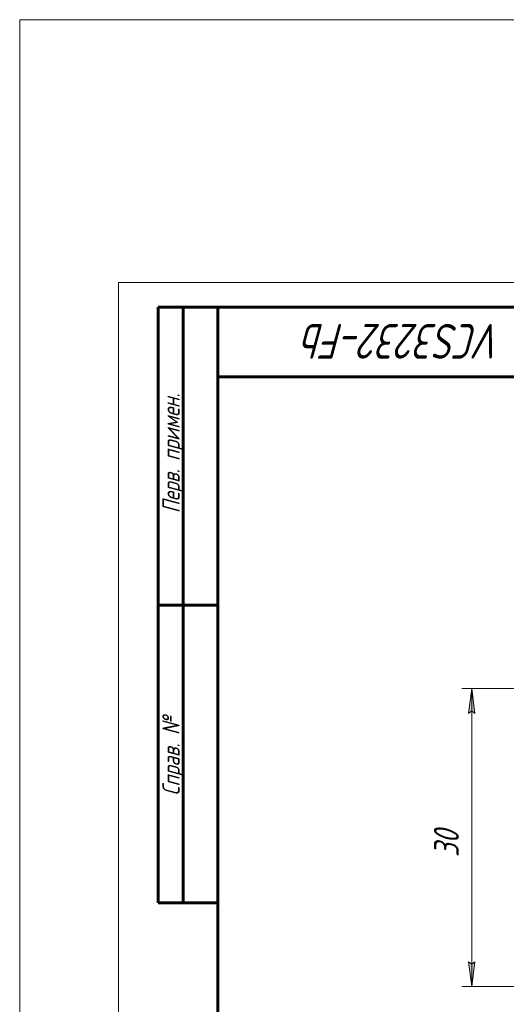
# Model space of a CAD drawing. Header units: millimetres. Extents: x -20 to 420, y 0 to 350.
# Tile 2 of 8: x -20 to 78, y 152 to 350. Entities that reach past the tile are written whole.
import ezdxf

# ---------------------------------------------------------------- set-up
doc = ezdxf.new("R2010")
doc.units = ezdxf.units.MM
for name, pattern in [('K5LT_BASIC', [0]), ('K5LT_THIN', [0]), ('K5LT_THIN_INCLUDED_TO_HATCHING', [0])]:
    doc.linetypes.add(name, pattern=pattern)
doc.layers.add('Системный слой', color=7, linetype='Continuous')
doc.layers.add('Системный слой (1)', color=251, linetype='Continuous', true_color=0x6c6c6c)
doc.styles.add('KDIMTEXTSTYLE', font='GOST_AU.SHX', dxfattribs={"width": 0.96, "oblique": 15, "height": 5})
doc.styles.add('KTEXTSTYLE', font='GOST_AU.SHX', dxfattribs={"width": 0.96, "height": 5})
doc.dimstyles.new('KDIMSTYLE (2.00)', dxfattribs={"dimtxt": 5, "dimasz": 1, "dimexe": 2, "dimexo": 0, "dimgap": 1, "dimtad": 1, "dimlfac": 0.5, "dimtxsty": 'KDIMTEXTSTYLE', "dimsah": 1, "dimcen": 0, "dimdle": 1, "dimadec": 0, "dimazin": 0, "dimtfac": 0.667, "dimtmove": 0, "dimatfit": 3, "dimfxl": 1, "dimtvp": 1, "dimtolj": 1, "dimtzin": 0, "dimarcsym": 0})

# ---------------------------------------------------------------- blocks, each defined once
blk = doc.blocks.new('U44')
at = {"layer": 'Системный слой (1)', "color": 7, "linetype": 'K5LT_THIN_INCLUDED_TO_HATCHING', "lineweight": 18, "true_color": 0xffffff}
for p, q in [((-19.9, 349.92), (412.1, 349.92)), ((-19.9, 27.92), (-19.9, 349.92))]:
    blk.add_line(p, q, dxfattribs=at)
blk = doc.blocks.new('D2')
at = {"layer": 'Системный слой (1)'}
for points in [[(71.78, 210.17), (71.12, 215.17), (70.46, 210.17), (71.12, 210.67)], [(71.12, 155.17), (71.78, 160.17), (71.12, 159.67), (70.46, 160.17)]]:
    blk.add_hatch(color=7, dxfattribs=at).paths.add_polyline_path(points)
at = {"layer": 'Системный слой (1)', "color": 7, "linetype": 'K5LT_THIN', "lineweight": 18, "true_color": 0xffffff}
for p, q in [((95.17, 215.17), (69.12, 215.17)), ((70.46, 210.17), (71.12, 215.17)), ((71.12, 215.17), (71.78, 210.17)), ((71.12, 215.17), (71.12, 155.17)), ((71.12, 210.67), (70.46, 210.17)), ((71.78, 210.17), (71.12, 210.67)), ((71.12, 155.17), (70.46, 160.17)), ((70.46, 160.17), (71.12, 159.67)), ((71.12, 159.67), (71.78, 160.17)), ((71.78, 160.17), (71.12, 155.17)), ((106.17, 155.17), (69.12, 155.17))]:
    blk.add_line(p, q, dxfattribs=at)
blk.add_wipeout([(70.12, 181.22), (62.74, 181.22), (62.74, 188.81), (70.12, 188.81)]).dxf.layer = 'Системный слой (1)'
at = {"layer": 'Системный слой (1)', "color": 7, "insert": (63.53, 181.22), "char_height": 5, "attachment_point": 1, "rotation": 90, "style": 'KTEXTSTYLE'}
blk.add_mtext('\\H5.0;\\W1.000;\\Q15;\\Q15;\\W0.965;30', dxfattribs=at)
blk = doc.blocks.new('KDIMARROW_01')
at = {"layer": 'Системный слой'}
blk.add_hatch(color=0, dxfattribs=at).paths.add_polyline_path([(-5, -0.66), (0, 0), (-5, 0.66), (-4.5, 0)])
at = {"layer": 'Системный слой', "color": 0, "linetype": 'K5LT_THIN', "lineweight": 18}
for p, q in [((-4.5, 0), (-5, 0.66)), ((-5, 0.66), (0, 0)), ((0, 0), (-5, -0.66)), ((-5, -0.66), (-4.5, 0))]:
    blk.add_line(p, q, dxfattribs=at)
at = {"layer": 'Системный слой (1)', "color": 0, "linetype": 'K5LT_THIN', "lineweight": 18}
blk.add_line((158.67, 185.17), (156.67, 185.17), dxfattribs=at)
blk = doc.blocks.new('U45')
at = {"color": 7, "linetype": 'K5LT_THIN', "lineweight": 18, "true_color": 0xffffff}
for p, q in [((0, 0), (0, 297)), ((0, 297), (420, 297))]:
    blk.add_line(p, q, dxfattribs=at)
at = {"color": 143, "linetype": 'K5LT_BASIC', "lineweight": 60, "true_color": 0x33acca}
for p, q in [((8, 172), (8, 292)), ((20, 292), (8, 292)), ((13, 172), (13, 292)), ((20, 5), (20, 292)), ((20, 292), (415, 292)), ((90, 278), (20, 278)), ((20, 232), (8, 232)), ((20, 172), (8, 172))]:
    blk.add_line(p, q, dxfattribs=at)
at = {"color": 7, "attachment_point": 1, "style": 'KTEXTSTYLE'}
for s, insert, char_height, rotation in [('\\H5.0;\\W1.000;\\Q15;\\Q15;\\W0.965;\\H7.00;VCS3232-Fb', (77.39, 281.64), 7, 180), ('\\H5.0;\\W1.000;\\Q15;\\Q15;\\W0.965;\\H3.50;Перв. примен.', (8.82, 250.52), 3.5, 90), ('\\H5.0;\\W1.000;\\Q15;\\Q15;\\W0.965;\\H3.50;Справ. №', (8.82, 193.63), 3.5, 90)]:
    blk.add_mtext(s, dxfattribs=dict(at, insert=insert, char_height=char_height, rotation=rotation))

msp = doc.modelspace()

# ---------------------------------------------------------------- block references
at = {"layer": 'Системный слой (1)'}
msp.add_blockref('U44', (0, 0), dxfattribs=at)

# ---------------------------------------------------------------- next in the draw order: dimensions: what is measured, and where the dimension line sits
at = {"layer": 'Системный слой (1)', "color": 7}
dim = msp.add_linear_dim(base=(71.12, 215.169), p1=(106.166, 155.169), p2=(95.166, 215.169), angle=90, dimstyle='KDIMSTYLE (2.00)', override={"dimexo": 0, "dimpost": '\\H5.0;\\W0.965;\\Q15;<>', "dimblk1": 'KDIMARROW_01', "dimblk2": 'KDIMARROW_01', "dimse1": 0, "dimse2": 0, "dimclrt": 7, "dimtol": 1, "dimtp": 0, "dimtm": 0, "dimtdec": 5, "dimtolj": 1}, dxfattribs=at)
dim.commit()
dim.dimension.update_dxf_attribs({"geometry": 'D2', "text_midpoint": (71.12, 185.169), "dimtype": 160})

# ---------------------------------------------------------------- next in the draw order: block references
msp.add_blockref('U45', (0, 0))

doc.saveas('drawing.dxf')
